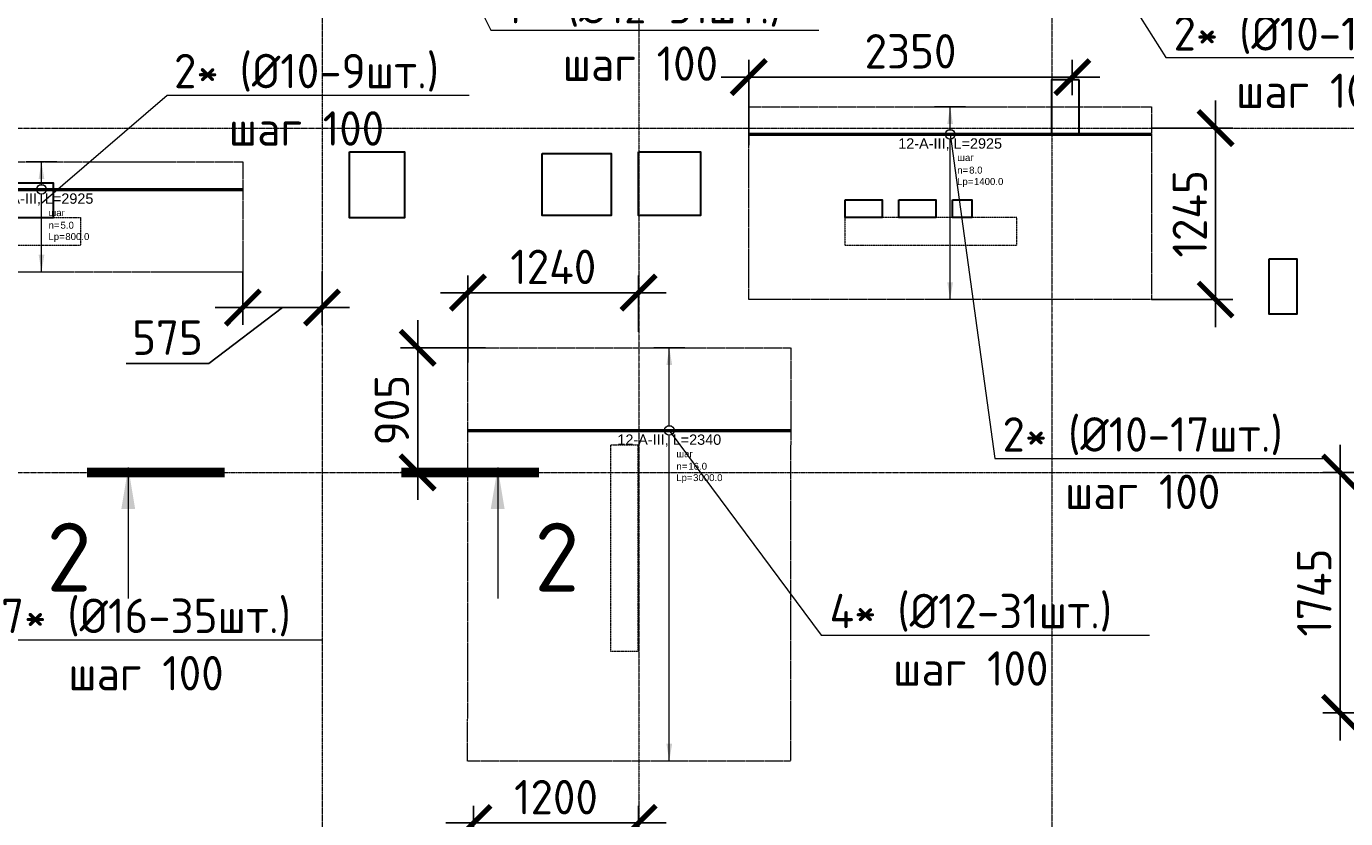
# Model space of a CAD drawing. Header units: millimetres. Extents: x -386473 to 311666, y -59273 to 291770.
# Tile 73 of 132: x 35666 to 45248, y 17383 to 23135. Entities that reach past the tile are written whole.
import ezdxf
from ezdxf import colors
from ezdxf.entities.mleader import LeaderData, LeaderLine
from ezdxf.enums import TextEntityAlignment as Align
from ezdxf.math import Vec2, Vec3

# ---------------------------------------------------------------- set-up
doc = ezdxf.new("R2010")
doc.units = ezdxf.units.MM
doc.set_wipeout_variables(frame=1)
for name, pattern in [('01 Штриховая _4 мм_', [6, 3.5, -2.5]), ('______5', [1100, 800, -100, 100, -100]), ('DASHED', [7, 5, -2, 0]), ('GOST2.303 4', [7, 5, -2, 0]), ('осевая', [50.8, 31.75, -6.35, 6.35, -6.35])]:
    doc.linetypes.add(name, pattern=pattern)
for name, color, linetype, lineweight in [('АрмСтер', 2, 'Continuous', 50), ('контур распр. стерхней', 2, 'GOST2.303 4', 20), ('Оси', 40, '______5', 18), ('Перекрытие ж_бетон', 1, 'Continuous', 30), ('подоснова', 151, 'Continuous', 5), ('РАЗМЕРЫ', 1, 'Continuous', 9), ('Узлы', 7, 'Continuous', 0)]:
    doc.layers.add(name, color=color, linetype=linetype, lineweight=lineweight)
doc.layers.add('АрмСтер_атрибуты', color=2, linetype='Continuous', lineweight=0, plot=False)
doc.layers.add('Колонна_ бетон', color=7, linetype='Continuous', lineweight=50, true_color=0xb4b496)
doc.styles.add('GOST-2.304_Type-B', font='GOST_Common.ttf')
doc.styles.get("Standard").update_dxf_attribs({"font": 'arial.ttf'})
doc.styles.add('Аннотативный', font='arial.ttf')
doc.dimstyles.new('СПДС', dxfattribs={"dimscale": 100, "dimtxt": 2.5, "dimasz": 2.5, "dimexe": 1.25, "dimexo": 0, "dimtad": 1, "dimdec": 0, "dimtxsty": 'GOST-2.304_Type-B', "dimblk": 'ARCHTICK', "dimcen": 2.5, "dimdle": 2, "dimadec": 0, "dimazin": 2, "dimtfac": 0.75, "dimtdec": 0, "dimtmove": 1, "dimatfit": 3, "dimfxl": 1, "dimtolj": 1, "dimarcsym": 1})

# ---------------------------------------------------------------- blocks, each defined once
blk = doc.blocks.new('оси2')
at = {"layer": 'Оси', "color": 16, "linetype": 'осевая', "lineweight": 0, "ltscale": 0.25, "transparency": 33554687}
for p, q in [((1015145.5, 5465.4), (1015145.5, -20739.3)), ((1017445.5, 5465.4), (1017445.5, -20739.3)), ((1020445.5, 5465.4), (1020445.5, -20739.3)), ((979200, -7292.9), (1032582.1, -7292.9)), ((979200, -9792.9), (1032582.1, -9792.9))]:
    blk.add_line(p, q, dxfattribs=at)
blk = doc.blocks.new('_None')
blk = doc.blocks.new('_ArchTick')
at = {"color": 0, "linetype": 'ByBlock', "const_width": 0.15}
blk.add_lwpolyline([(-0.5, -0.5), (0.5, 0.5)], dxfattribs=at)
blk = doc.blocks.new('*D98')
at = {"layer": 'DEFPOINTS', "color": 0, "transparency": 16777216}
for p in [(45373, 19896.4, 160), (45208.1, 18151.3), (45678.9, 18151.3)]:
    blk.add_point(p, dxfattribs=at)
at = {"layer": 'РАЗМЕРЫ', "color": 0, "lineweight": -2, "transparency": 16777216}
for p, q in [((45208.1, 20096.4), (45208.1, 17951.3)), ((45373, 19896.4), (45083.1, 19896.4)), ((45678.9, 18151.3), (45083.1, 18151.3))]:
    blk.add_line(p, q, dxfattribs=at)
at = {"layer": 'РАЗМЕРЫ', "color": 0, "lineweight": -2, "transparency": 16777216, "xscale": 250, "yscale": 250, "zscale": 250}
for p, rotation in [((45208.1, 19896.4), 90), ((45208.1, 18151.3), 270)]:
    blk.add_blockref('_ArchTick', p, dxfattribs=dict(at, rotation=rotation))
at = {"layer": 'РАЗМЕРЫ', "color": 0, "lineweight": 0, "transparency": 16777216, "insert": (45020.6, 19023.8), "char_height": 250, "attachment_point": 5, "rotation": 90, "style": 'GOST-2.304_Type-B'}
blk.add_mtext('\\A1;1745', dxfattribs=at)
blk = doc.blocks.new('*U73')
at = {"layer": 'РАЗМЕРЫ'}
for p, q in [((112.5, 600), (-112.5, 600)), ((112.5, -2400), (-112.5, -2400))]:
    blk.add_line(p, q, dxfattribs=at)
at = {"layer": 'РАЗМЕРЫ', "ltscale": 15}
blk.add_line((0, -2400), (0, 600), dxfattribs=at)
at = {"layer": 'РАЗМЕРЫ'}
for points in [[(0, 600), (20.9, 474.8), (-20.9, 474.8)], [(0, -2400), (20.9, -2274.8), (-20.9, -2274.8)]]:
    blk.add_solid(points, dxfattribs=at)
at = {"layer": 'АрмСтер_атрибуты', "color": 215, "ltscale": 15, "style": 'Аннотативный'}
for s, p in [('шаг', (51.4, -194.2)), ('n=', (51.4, -285.1)), ('Lр=', (50.2, -367.8))]:
    blk.add_text(s, height=50, dxfattribs=at).set_placement(p)
at = {"layer": 'АрмСтер_атрибуты', "style": 'Аннотативный', "flags": 8}
blk.add_attdef('ПОЗ', (110, 29.6), '', height=75, dxfattribs=at)
at = {"layer": 'АрмСтер_атрибуты', "color": 215, "style": 'Аннотативный'}
for tag, p, flags in [('ШАГ', (190.9, -194.2), 10), ('КОЛ', (138, -285.1), 8), ('ШИРИНА', (172.9, -367.8), 8)]:
    blk.add_attdef(tag, p, '', height=50, dxfattribs=dict(at, flags=flags))
at = {"layer": 'АрмСтер_атрибуты', "flags": 9}
for tag, p in [('МАССА', (-1033.5, -410.5)), ('ОБОЗНАЧЕНИЕ', (-1033.5, -524.4))]:
    blk.add_attdef(tag, p, '', height=75, dxfattribs=at)
at = {"linetype": 'Continuous', "lineweight": 0}
blk.add_wipeout([(35, 0), (28.3, 20.6), (10.8, 33.3), (-10.8, 33.3), (-28.3, 20.6), (-35, 0), (-28.3, -20.6), (-10.8, -33.3), (10.8, -33.3), (28.3, -20.6)], dxfattribs=at)
at = {"color": 0, "linetype": 'ByBlock', "lineweight": -2, "ltscale": 100}
blk.add_line((-1462.5, 0), (877.5, 0), dxfattribs=at)
at = {"layer": 'РАЗМЕРЫ'}
blk.add_circle((0, 0), 35, dxfattribs=at)
at = {"layer": 'АрмСтер_атрибуты', "style": 'Аннотативный', "flags": 8}
blk.add_attdef('НАИМЕНОВАНИЕ', text='', height=75, dxfattribs=at).set_placement((0, -29.3), align=Align.TOP_CENTER)
blk = doc.blocks.new('*D99')
at = {"layer": 'DEFPOINTS', "color": 0, "transparency": 16777216}
for p in [(38873.4, 21201.3), (40113, 20916.5, 360), (38873.4, 20694.7)]:
    blk.add_point(p, dxfattribs=at)
at = {"layer": 'РАЗМЕРЫ', "color": 0, "lineweight": -2, "transparency": 16777216}
for p, q in [((38873.4, 20694.7), (38873.4, 21326.3)), ((40113, 20916.5), (40113, 21326.3)), ((40313, 21201.3), (38673.4, 21201.3))]:
    blk.add_line(p, q, dxfattribs=at)
at = {"layer": 'РАЗМЕРЫ', "color": 0, "lineweight": -2, "transparency": 16777216, "xscale": 250, "yscale": 250, "zscale": 250, "rotation": 180}
blk.add_blockref('_ArchTick', (38873.4, 21201.3), dxfattribs=at)
at = {"layer": 'РАЗМЕРЫ', "color": 0, "lineweight": -2, "transparency": 16777216, "xscale": 250, "yscale": 250, "zscale": 250}
blk.add_blockref('_ArchTick', (40113, 21201.3), dxfattribs=at)
at = {"layer": 'РАЗМЕРЫ', "color": 0, "lineweight": 0, "transparency": 16777216, "insert": (39493.2, 21388.8), "char_height": 250, "attachment_point": 5, "style": 'GOST-2.304_Type-B'}
blk.add_mtext('\\A1;1240', dxfattribs=at)
blk = doc.blocks.new('*D100')
at = {"layer": 'DEFPOINTS', "color": 0, "transparency": 16777216}
for p in [(39000.7, 20801.3), (38508.2, 19896.4), (38713.3, 19896.4, 520)]:
    blk.add_point(p, dxfattribs=at)
at = {"layer": 'РАЗМЕРЫ', "color": 0, "lineweight": -2, "transparency": 16777216}
for p, q in [((38508.2, 21001.3), (38508.2, 19696.4)), ((39000.7, 20801.3), (38383.2, 20801.3)), ((38713.3, 19896.4), (38383.2, 19896.4))]:
    blk.add_line(p, q, dxfattribs=at)
at = {"layer": 'РАЗМЕРЫ', "color": 0, "lineweight": -2, "transparency": 16777216, "xscale": 250, "yscale": 250, "zscale": 250}
for p, rotation in [((38508.2, 20801.3), 90), ((38508.2, 19896.4), 270)]:
    blk.add_blockref('_ArchTick', p, dxfattribs=dict(at, rotation=rotation))
at = {"layer": 'РАЗМЕРЫ', "color": 0, "lineweight": 0, "transparency": 16777216, "insert": (38320.7, 20348.8), "char_height": 250, "attachment_point": 5, "rotation": 90, "style": 'GOST-2.304_Type-B'}
blk.add_mtext('\\A1;905', dxfattribs=at)
blk = doc.blocks.new('*D109')
at = {"layer": 'DEFPOINTS', "color": 0, "transparency": 16777216}
for p in [(38913, 17351.3), (40113, 17151.3), (38913, 16844.7)]:
    blk.add_point(p, dxfattribs=at)
at = {"layer": 'РАЗМЕРЫ', "color": 0, "lineweight": -2, "transparency": 16777216}
for p, q in [((38913, 16844.7), (38913, 17476.3)), ((40113, 17151.3), (40113, 17476.3)), ((40313, 17351.3), (38713, 17351.3))]:
    blk.add_line(p, q, dxfattribs=at)
at = {"layer": 'РАЗМЕРЫ', "color": 0, "lineweight": -2, "transparency": 16777216, "xscale": 250, "yscale": 250, "zscale": 250, "rotation": 180}
blk.add_blockref('_ArchTick', (38913, 17351.3), dxfattribs=at)
at = {"layer": 'РАЗМЕРЫ', "color": 0, "lineweight": -2, "transparency": 16777216, "xscale": 250, "yscale": 250, "zscale": 250}
blk.add_blockref('_ArchTick', (40113, 17351.3), dxfattribs=at)
at = {"layer": 'РАЗМЕРЫ', "color": 0, "lineweight": 0, "transparency": 16777216, "insert": (39513, 17538.8), "char_height": 250, "attachment_point": 5, "style": 'GOST-2.304_Type-B'}
blk.add_mtext('\\A1;1200', dxfattribs=at)
blk = doc.blocks.new('*U111')
at = {"layer": 'РАЗМЕРЫ'}
for p, q in [((112.5, 200), (-112.5, 200)), ((112.5, -1200), (-112.5, -1200))]:
    blk.add_line(p, q, dxfattribs=at)
at = {"layer": 'РАЗМЕРЫ', "ltscale": 15}
blk.add_line((0, -1200), (0, 200), dxfattribs=at)
at = {"layer": 'РАЗМЕРЫ'}
for points in [[(0, 200), (20.9, 74.8), (-20.9, 74.8)], [(0, -1200), (20.9, -1074.8), (-20.9, -1074.8)]]:
    blk.add_solid(points, dxfattribs=at)
at = {"layer": 'АрмСтер_атрибуты', "color": 215, "ltscale": 15, "style": 'Аннотативный'}
for s, p in [('шаг', (51.4, -194.2)), ('n=', (51.4, -285.1)), ('Lр=', (50.2, -367.8))]:
    blk.add_text(s, height=50, dxfattribs=at).set_placement(p)
at = {"layer": 'АрмСтер_атрибуты', "style": 'Аннотативный', "flags": 8}
blk.add_attdef('ПОЗ', (110, 29.6), '', height=75, dxfattribs=at)
at = {"layer": 'АрмСтер_атрибуты', "color": 215, "style": 'Аннотативный'}
for tag, p, flags in [('ШАГ', (190.9, -194.2), 10), ('КОЛ', (138, -285.1), 8), ('ШИРИНА', (172.9, -367.8), 8)]:
    blk.add_attdef(tag, p, '', height=50, dxfattribs=dict(at, flags=flags))
at = {"layer": 'АрмСтер_атрибуты', "flags": 9}
for tag, p in [('МАССА', (-1033.5, -1010.5)), ('ОБОЗНАЧЕНИЕ', (-1033.5, -1124.4))]:
    blk.add_attdef(tag, p, '', height=75, dxfattribs=at)
at = {"linetype": 'Continuous', "lineweight": 0}
blk.add_wipeout([(35, 0), (28.3, 20.6), (10.8, 33.3), (-10.8, 33.3), (-28.3, 20.6), (-35, 0), (-28.3, -20.6), (-10.8, -33.3), (10.8, -33.3), (28.3, -20.6)], dxfattribs=at)
at = {"color": 0, "linetype": 'ByBlock', "lineweight": -2, "ltscale": 100}
blk.add_line((-1462.5, 0), (1462.5, 0), dxfattribs=at)
at = {"layer": 'РАЗМЕРЫ'}
blk.add_circle((0, 0), 35, dxfattribs=at)
at = {"layer": 'АрмСтер_атрибуты', "style": 'Аннотативный', "flags": 8}
blk.add_attdef('НАИМЕНОВАНИЕ', text='', height=75, dxfattribs=at).set_placement((0, -29.3), align=Align.TOP_CENTER)
blk = doc.blocks.new('*D112')
at = {"layer": 'DEFPOINTS', "color": 0, "transparency": 16777216}
for p in [(40913.3, 22766.2), (43263, 22636.4), (40913.3, 22272.2)]:
    blk.add_point(p, dxfattribs=at)
at = {"layer": 'РАЗМЕРЫ', "color": 0, "lineweight": -2, "transparency": 16777216}
for p, q in [((40913.3, 22272.2), (40913.3, 22891.2)), ((43263, 22636.4), (43263, 22891.2)), ((43463, 22766.2), (40713.3, 22766.2))]:
    blk.add_line(p, q, dxfattribs=at)
at = {"layer": 'РАЗМЕРЫ', "color": 0, "lineweight": -2, "transparency": 16777216, "xscale": 250, "yscale": 250, "zscale": 250, "rotation": 180}
blk.add_blockref('_ArchTick', (40913.3, 22766.2), dxfattribs=at)
at = {"layer": 'РАЗМЕРЫ', "color": 0, "lineweight": -2, "transparency": 16777216, "xscale": 250, "yscale": 250, "zscale": 250}
blk.add_blockref('_ArchTick', (43263, 22766.2), dxfattribs=at)
at = {"layer": 'РАЗМЕРЫ', "color": 0, "lineweight": 0, "transparency": 16777216, "insert": (42088.2, 22953.7), "char_height": 250, "attachment_point": 5, "style": 'GOST-2.304_Type-B'}
blk.add_mtext('\\A1;2350', dxfattribs=at)
blk = doc.blocks.new('*U115')
at = {"layer": 'РАЗМЕРЫ'}
for p, q in [((112.5, 200), (-112.5, 200)), ((112.5, -600), (-112.5, -600))]:
    blk.add_line(p, q, dxfattribs=at)
at = {"layer": 'РАЗМЕРЫ', "ltscale": 15}
blk.add_line((0, -600), (0, 200), dxfattribs=at)
at = {"layer": 'РАЗМЕРЫ'}
for points in [[(0, 200), (20.9, 74.8), (-20.9, 74.8)], [(0, -600), (20.9, -474.8), (-20.9, -474.8)]]:
    blk.add_solid(points, dxfattribs=at)
at = {"layer": 'АрмСтер_атрибуты', "color": 215, "ltscale": 15, "style": 'Аннотативный'}
for s, p in [('шаг', (51.4, -194.2)), ('n=', (51.4, -285.1)), ('Lр=', (50.2, -367.8))]:
    blk.add_text(s, height=50, dxfattribs=at).set_placement(p)
at = {"layer": 'АрмСтер_атрибуты', "style": 'Аннотативный', "flags": 8}
blk.add_attdef('ПОЗ', (110, 29.6), '', height=75, dxfattribs=at)
at = {"layer": 'АрмСтер_атрибуты', "color": 215, "style": 'Аннотативный'}
for tag, p, flags in [('ШАГ', (190.9, -194.2), 10), ('КОЛ', (138, -285.1), 8), ('ШИРИНА', (172.9, -367.8), 8)]:
    blk.add_attdef(tag, p, '', height=50, dxfattribs=dict(at, flags=flags))
at = {"layer": 'АрмСтер_атрибуты', "flags": 9}
for tag, p in [('МАССА', (-1033.5, -1010.5)), ('ОБОЗНАЧЕНИЕ', (-1033.5, -1124.4))]:
    blk.add_attdef(tag, p, '', height=75, dxfattribs=at)
at = {"linetype": 'Continuous', "lineweight": 0}
blk.add_wipeout([(35, 0), (28.3, 20.6), (10.8, 33.3), (-10.8, 33.3), (-28.3, 20.6), (-35, 0), (-28.3, -20.6), (-10.8, -33.3), (10.8, -33.3), (28.3, -20.6)], dxfattribs=at)
at = {"color": 0, "linetype": 'ByBlock', "lineweight": -2, "ltscale": 100}
blk.add_line((-1462.5, 0), (1462.5, 0), dxfattribs=at)
at = {"layer": 'РАЗМЕРЫ'}
blk.add_circle((0, 0), 35, dxfattribs=at)
at = {"layer": 'АрмСтер_атрибуты', "style": 'Аннотативный', "flags": 8}
blk.add_attdef('НАИМЕНОВАНИЕ', text='', height=75, dxfattribs=at).set_placement((0, -29.3), align=Align.TOP_CENTER)
blk = doc.blocks.new('стены подвала')
at = {"layer": 'Колонна_ бетон', "color": 252, "linetype": 'DASHED', "lineweight": 0, "ltscale": 0.3, "true_color": 0x939598, "transparency": 33554687}
for p, q in [((-169397.8, -19875.4, 160), (-168147.8, -19875.4, 160)), ((-168147.8, -19875.4, 160), (-168147.8, -20075.4, 160)), ((-168147.8, -19875.4, 160), (-168147.8, -19875.4, 160)), ((-162597.8, -19875.4, 160), (-162597.8, -19875.4, 160)), ((-161347.8, -19875.4, 160), (-162597.8, -19875.4, 160)), ((-162597.8, -19875.4, 160), (-162597.8, -20075.4, 160)), ((-161347.8, -19875.4, 160), (-161347.8, -19875.4, 160)), ((-161347.8, -20075.4, 160), (-161347.8, -19875.4, 160)), ((-169397.8, -20075.4, 160), (-168147.8, -20075.4, 160)), ((-168147.8, -20075.4, 160), (-168147.8, -20075.4, 160)), ((-162597.8, -20075.4, 160), (-162597.8, -20075.4, 160)), ((-162597.8, -20075.4, 160), (-161347.8, -20075.4, 160)), ((-161347.8, -20075.4, 160), (-161347.8, -20075.4, 160)), ((-164297.4, -21525.4, 160), (-164297.4, -21525.4, 160)), ((-164297.4, -21525.4, 160), (-164097.4, -21525.4, 160)), ((-164297.4, -23025.4, 160), (-164297.4, -21525.4, 160)), ((-164097.4, -21525.4, 160), (-164097.4, -21525.4, 160)), ((-164097.4, -23025.4, 160), (-164097.4, -21525.4, 160)), ((-164097.4, -23025.4, 160), (-164297.4, -23025.4, 160)), ((-164297.4, -23025.4, 160), (-164297.4, -23025.4, 160)), ((-164097.4, -23025.4, 160), (-164097.4, -23025.4, 160))]:
    blk.add_line(p, q, dxfattribs=at)
blk = doc.blocks.new('отверстия')
at = {"layer": 'Перекрытие ж_бетон', "lineweight": 30}
for points in [[(-155646.9, 82792.4), (-155846.9, 82792.4), (-155846.9, 82392.4), (-155646.9, 82392.4)], [(-163097, 81792.4), (-163097, 82042.4), (-163497, 82042.4), (-163497, 81792.4)], [(-154267.2, 81492.4), (-154067.2, 81492.4), (-154067.2, 81092.4), (-154267.2, 81092.4)]]:
    blk.add_lwpolyline(points, close=True, dxfattribs=at)
at = {"layer": 'Перекрытие ж_бетон', "color": 1, "lineweight": 30}
blk.add_lwpolyline([(-160946.9, 82270.4), (-160546.9, 82270.4), (-160546.9, 81790.4), (-160946.9, 81790.4)], close=True, dxfattribs=at)
at = {"layer": 'Перекрытие ж_бетон', "color": 3, "lineweight": 30}
for points in [[(-159546.9, 82257.4), (-159046.9, 82257.4), (-159046.9, 81807.4), (-159546.9, 81807.4)], [(-158846.9, 82270.4), (-158396.9, 82270.4), (-158396.9, 81807.4), (-158846.9, 81807.4)]]:
    blk.add_lwpolyline(points, close=True, dxfattribs=at)
at = {"layer": 'Перекрытие ж_бетон', "lineweight": 30, "elevation": 360}
for points in [[(-157347.4, 81922.4), (-157077.4, 81922.4), (-157077.4, 81792.4), (-157347.4, 81792.4)], [(-156957.4, 81922.4), (-156687.4, 81922.4), (-156687.4, 81792.4), (-156957.4, 81792.4)], [(-156567.4, 81922.4), (-156427.4, 81922.4), (-156427.4, 81792.4), (-156567.4, 81792.4)]]:
    blk.add_lwpolyline(points, close=True, dxfattribs=at)
blk = doc.blocks.new('*D376')
at = {"layer": 'DEFPOINTS', "color": 0, "transparency": 16777216}
for p in [(43838.3, 22396.4), (43838.3, 21151.3), (44303.7, 21151.3)]:
    blk.add_point(p, dxfattribs=at)
at = {"layer": 'РАЗМЕРЫ', "color": 0, "lineweight": -2, "transparency": 16777216}
for p, q in [((44303.7, 22596.4), (44303.7, 20951.3)), ((43838.3, 22396.4), (44428.7, 22396.4)), ((43838.3, 21151.3), (44428.7, 21151.3))]:
    blk.add_line(p, q, dxfattribs=at)
at = {"layer": 'РАЗМЕРЫ', "color": 0, "lineweight": -2, "transparency": 16777216, "xscale": 250, "yscale": 250, "zscale": 250}
for p, rotation in [((44303.7, 22396.4), 90), ((44303.7, 21151.3), 270)]:
    blk.add_blockref('_ArchTick', p, dxfattribs=dict(at, rotation=rotation))
at = {"layer": 'РАЗМЕРЫ', "color": 0, "lineweight": 0, "transparency": 16777216, "insert": (44116.2, 21773.8), "char_height": 250, "attachment_point": 5, "rotation": 90, "style": 'GOST-2.304_Type-B'}
blk.add_mtext('\\A1;1245', dxfattribs=at)
blk = doc.blocks.new('*D388')
at = {"layer": 'DEFPOINTS', "color": 0, "transparency": 16777216}
for p in [(37238.3, 21356), (37813.8, 21356, 160), (37238.3, 21093.7)]:
    blk.add_point(p, dxfattribs=at)
at = {"layer": 'РАЗМЕРЫ', "color": 0, "lineweight": -2, "transparency": 16777216}
for p, q in [((37238.3, 21356), (37238.3, 20968.7)), ((37813.8, 21356), (37813.8, 20968.7)), ((37526, 21093.7), (36991.2, 20687.5)), ((38013.8, 21093.7), (37038.3, 21093.7)), ((36991.2, 20687.5), (36391.2, 20687.5))]:
    blk.add_line(p, q, dxfattribs=at)
at = {"layer": 'РАЗМЕРЫ', "color": 0, "lineweight": -2, "transparency": 16777216, "xscale": 250, "yscale": 250, "zscale": 250, "rotation": 180}
blk.add_blockref('_ArchTick', (37238.3, 21093.7), dxfattribs=at)
at = {"layer": 'РАЗМЕРЫ', "color": 0, "lineweight": -2, "transparency": 16777216, "xscale": 250, "yscale": 250, "zscale": 250}
blk.add_blockref('_ArchTick', (37813.8, 21093.7), dxfattribs=at)
at = {"layer": 'РАЗМЕРЫ', "color": 0, "lineweight": 0, "transparency": 16777216, "insert": (36691.2, 20875), "char_height": 250, "attachment_point": 5, "style": 'GOST-2.304_Type-B'}
blk.add_mtext('\\A1;575', dxfattribs=at)

msp = doc.modelspace()

# ---------------------------------------------------------------- linework, layer by layer
at = {"layer": 'контур распр. стерхней', "linetype": '01 Штриховая _4 мм_'}
for points in [[(43838.3, 21151.3), (40913.3, 21151.3), (40913.3, 22551.3), (43838.3, 22551.3)], [(37238.3, 21351.3), (34313.3, 21351.3), (34313.3, 22151.3), (37238.3, 22151.3)]]:
    msp.add_lwpolyline(points, close=True, dxfattribs=at)
at = {"layer": 'контур распр. стерхней', "linetype": '01 Штриховая _4 мм_', "elevation": -360}
msp.add_lwpolyline([(41215.7, 17801.3), (38871.1, 17801.3), (38873.4, 20801.3), (41218, 20801.3)], close=True, dxfattribs=at)
at = {"layer": 'Узлы', "color": 1, "linetype": 'Continuous', "lineweight": 0}
msp.add_line((36406, 19931, 3260), (36406, 18981, 3260), dxfattribs=at)
at = {"layer": 'Узлы', "color": 1, "linetype": 'Continuous', "lineweight": 0, "const_width": 70, "elevation": 3260}
msp.add_lwpolyline([(36106, 19896), (37106, 19896)], dxfattribs=at)
at = {"layer": 'Узлы', "color": 1, "linetype": 'Continuous', "lineweight": 0}
msp.add_solid([(36406, 19931, 3260), (36456.3, 19630.5, 3260), (36355.7, 19630.5, 3260)], dxfattribs=at)

# ---------------------------------------------------------------- block references
at = {"layer": 'РАЗМЕРЫ'}
msp.add_blockref('оси2', (-977331.7, 29689.3, 160), dxfattribs=at)

# ---------------------------------------------------------------- texts
at = {"layer": 'Узлы', "color": 1, "linetype": 'Continuous', "lineweight": 0, "insert": (35976, 19281, 3260), "char_height": 500, "attachment_point": 5, "style": 'GOST-2.304_Type-B'}
msp.add_mtext_dynamic_manual_height_columns('2', width=723.88, gutter_width=25, heights=[0], dxfattribs=at)

# ---------------------------------------------------------------- dimensions: what is measured, and where the dimension line sits
at = {"layer": 'РАЗМЕРЫ', "color": 1, "lineweight": 0}
dim = msp.add_linear_dim(base=(45208.1, 18151.3), p1=(45373, 19896.4, 160), p2=(45678.9, 18151.3), angle=90, dimstyle='СПДС', dxfattribs=at)
dim.commit()
dim.dimension.update_dxf_attribs({"geometry": '*D98', "text_midpoint": (45020.6, 19023.8)})
dim = msp.add_linear_dim(base=(38913, 17351.3), p1=(40113, 17151.3), p2=(38913, 16844.7), dimstyle='СПДС', dxfattribs=at)
dim.commit()
dim.dimension.update_dxf_attribs({"geometry": '*D109', "text_midpoint": (39513, 17538.8)})

# ---------------------------------------------------------------- leaders
at = {"layer": 'подоснова', "color": 4, "ltscale": 0.3}
ml = msp.add_multileader_mtext('Standard', dxfattribs=at)
ml.set_content('4* (%%C12-31шт.)\\Pшаг 100', color=4, style='GOST-2.304_Type-B')
ml.set_leader_properties(color=256, linetype='ByLayer', lineweight=15)
ml.set_arrow_properties(name='NONE')
ml.build(insert=Vec2(0, 0))
ml.multileader.update_dxf_attribs({"text_left_attachment_type": 6, "text_right_attachment_type": 6, "dogleg_length": 0.1, "arrow_head_size": 18})
ctx = ml.context
ctx.base_point, ctx.char_height, ctx.arrow_head_size, ctx.landing_gap_size, ctx.plane_origin = Vec3(39039.9, 23106, 360), 250, 18, 20, Vec3(29390.6, 28155.4, 360)
ctx.left_attachment, ctx.right_attachment, ctx.text_align_type = 6, 6, 1
notes = []
notes.append((ctx, [(0, (1, 1, 0), (39039.8, 23106, 360), (1, 0), 0.1, [(0, [(38031.2, 25151.3, 360)], 0, [])])]))
ctx.mtext.insert, ctx.mtext.alignment, ctx.mtext.flow_direction = Vec3(40125.8, 23406, 360), 2, 5
at = {"layer": 'подоснова', "color": 5, "ltscale": 0.3}
ml = msp.add_multileader_mtext('Standard', dxfattribs=at)
ml.set_content('7* (%%C16-35шт.)\\Pшаг 100', color=5, style='GOST-2.304_Type-B')
ml.set_leader_properties(color=256, linetype='ByLayer', lineweight=15)
ml.set_arrow_properties(name='NONE')
ml.build(insert=Vec2(0, 0))
ml.multileader.update_dxf_attribs({"text_left_attachment_type": 6, "text_right_attachment_type": 6, "dogleg_length": 0.1, "arrow_head_size": 18})
ctx = ml.context
ctx.base_point, ctx.char_height, ctx.arrow_head_size, ctx.landing_gap_size, ctx.plane_origin = Vec3(35437.1, 18680.3), 250, 18, 20, Vec3(24151.3, 23405.4)
ctx.left_attachment, ctx.right_attachment, ctx.text_align_type = 6, 6, 1
notes.append((ctx, [(0, (1, 1, 0), (35437, 18680.3), (1, 0), 0.1, [(0, [(32791.9, 20551.3)], 0, [])])]))
ctx.mtext.insert, ctx.mtext.alignment, ctx.mtext.flow_direction = Vec3(36535, 18980.3), 2, 5
for ctx, leaders in notes:
    for number, flags, end, landing, length, lines in leaders:
        leader = LeaderData()
        leader.index, (leader.has_last_leader_line, leader.has_dogleg_vector, leader.attachment_direction) = number, flags
        leader.last_leader_point, leader.dogleg_vector, leader.dogleg_length = Vec3(end), Vec3(landing), length
        for number, points, colour, breaks in lines:
            line = LeaderLine()
            line.index, line.vertices, line.color, line.breaks = number, Vec3.list(points), colors.encode_raw_color(colour), breaks
            leader.lines.append(line)
        ctx.leaders.append(leader)

# ---------------------------------------------------------------- next in the draw order: block references
at = {"layer": 'АрмСтер', "ltscale": 15}
ref = msp.add_blockref('*U111', (42375.8, 22351.3), dxfattribs=at)
ref.add_attrib('НАИМЕНОВАНИЕ', '12-A-III, L=2925', dxfattribs={"layer": 'АрмСтер_атрибуты', "height": 75, "style": 'Аннотативный', "flags": 8}).set_placement((42375.8, 22321.9), align=Align.TOP_CENTER)
ref.add_attrib('КОЛ', '8.0', (42513.9, 22066.1), dxfattribs={"layer": 'АрмСтер_атрибуты', "color": 215, "height": 50, "style": 'Аннотативный', "flags": 8})
ref.add_attrib('ШИРИНА', '1400.0', (42548.7, 21983.5), dxfattribs={"layer": 'АрмСтер_атрибуты', "color": 215, "height": 50, "style": 'Аннотативный', "flags": 8})
ref = msp.add_blockref('*U115', (35775.8, 21951.3), dxfattribs=at)
ref.add_attrib('НАИМЕНОВАНИЕ', '12-A-III, L=2925', dxfattribs={"layer": 'АрмСтер_атрибуты', "height": 75, "style": 'Аннотативный', "flags": 8}).set_placement((35775.8, 21921.9), align=Align.TOP_CENTER)
ref.add_attrib('КОЛ', '5.0', (35913.9, 21666.1), dxfattribs={"layer": 'АрмСтер_атрибуты', "color": 215, "height": 50, "style": 'Аннотативный', "flags": 8})
ref.add_attrib('ШИРИНА', '800.0', (35948.7, 21583.5), dxfattribs={"layer": 'АрмСтер_атрибуты', "color": 215, "height": 50, "style": 'Аннотативный', "flags": 8})
ref = msp.add_blockref('*U73', (40335.9, 20201.3, -360), dxfattribs=at)
ref.add_attrib('НАИМЕНОВАНИЕ', '12-A-III, L=2340', dxfattribs={"layer": 'АрмСтер_атрибуты', "height": 75, "style": 'Аннотативный', "flags": 8}).set_placement((40335.9, 20171.9, -360), align=Align.TOP_CENTER)
ref.add_attrib('КОЛ', '16.0', (40474, 19916.1, -360), dxfattribs={"layer": 'АрмСтер_атрибуты', "color": 215, "height": 50, "style": 'Аннотативный', "flags": 8})
ref.add_attrib('ШИРИНА', '3000.0', (40508.8, 19833.5, -360), dxfattribs={"layer": 'АрмСтер_атрибуты', "color": 215, "height": 50, "style": 'Аннотативный', "flags": 8})

# ---------------------------------------------------------------- next in the draw order: linework, layer by layer
at = {"layer": 'Узлы', "color": 1, "linetype": 'Continuous', "lineweight": 0}
msp.add_line((39089.5, 19931, 3260), (39089.5, 18981, 3260), dxfattribs=at)
at = {"layer": 'Узлы', "color": 1, "linetype": 'Continuous', "lineweight": 0, "const_width": 70, "elevation": 3260}
msp.add_lwpolyline([(39389.5, 19896), (38389.5, 19896)], dxfattribs=at)
at = {"layer": 'Узлы', "color": 1, "linetype": 'Continuous', "lineweight": 0}
msp.add_solid([(39089.5, 19931, 3260), (39139.8, 19630.5, 3260), (39039.2, 19630.5, 3260)], dxfattribs=at)

# ---------------------------------------------------------------- next in the draw order: block references
at = {"layer": 'РАЗМЕРЫ'}
msp.add_blockref('стены подвала', (204207.7, 41621.8), dxfattribs=at)
at = {"layer": 'РАЗМЕРЫ', "color": 6}
msp.add_blockref('отверстия', (198960.1, -60045.9, 160), dxfattribs=at)

# ---------------------------------------------------------------- next in the draw order: texts
at = {"layer": 'Узлы', "color": 1, "linetype": 'Continuous', "lineweight": 0, "insert": (39519.5, 19281, 3260), "char_height": 500, "attachment_point": 5, "style": 'GOST-2.304_Type-B'}
msp.add_mtext_dynamic_manual_height_columns('2', width=723.88, gutter_width=25, heights=[0], dxfattribs=at)

# ---------------------------------------------------------------- next in the draw order: dimensions: what is measured, and where the dimension line sits
at = {"layer": 'РАЗМЕРЫ', "color": 1, "lineweight": 0}
for base, p1, p2, picture, middle in [((40913.3, 22766.2), (43263, 22636.4), (40913.3, 22272.2), '*D112', (42088.2, 22953.7)), ((38873.4, 21201.3, -360), (40113, 20916.5), (38873.4, 20694.7, -360), '*D99', (39493.2, 21388.8, -360))]:
    dim = msp.add_linear_dim(base=base, p1=p1, p2=p2, dimstyle='СПДС', dxfattribs=at)
    dim.commit()
    dim.dimension.update_dxf_attribs({"geometry": picture, "text_midpoint": middle})
for base, p1, p2, picture, middle in [((44303.7, 21151.3), (43838.3, 22396.4), (43838.3, 21151.3), '*D376', (44116.2, 21773.8)), ((38508.2, 19896.4, -360), (39000.7, 20801.3, -360), (38713.3, 19896.4, 160), '*D100', (38320.7, 20348.8, -360))]:
    dim = msp.add_linear_dim(base=base, p1=p1, p2=p2, angle=90, dimstyle='СПДС', dxfattribs=at)
    dim.commit()
    dim.dimension.update_dxf_attribs({"geometry": picture, "text_midpoint": middle})
dim = msp.add_linear_dim(base=(37238.3076, 21093.7067), p1=(37813.7815, 21356.0119, 160), p2=(37238.3076, 21356.0075), dimstyle='СПДС', dxfattribs=at)
dim.commit()
dim.dimension.update_dxf_attribs({"geometry": '*D388', "text_midpoint": (36928.6899, 20687.4567), "dimtype": 160})

# ---------------------------------------------------------------- next in the draw order: leaders
at = {"layer": 'подоснова', "color": 3, "ltscale": 0.3}
ml = msp.add_multileader_mtext('Standard', dxfattribs=at)
ml.set_content('2* (%%C10-17шт.)\\Pшаг 100', color=3, style='GOST-2.304_Type-B')
ml.set_leader_properties(color=256, linetype='ByLayer', lineweight=15)
ml.set_arrow_properties(name='NONE')
ml.build(insert=Vec2(0, 0))
ml.multileader.update_dxf_attribs({"text_left_attachment_type": 6, "text_right_attachment_type": 6, "dogleg_length": 0.1, "arrow_head_size": 18})
ctx = ml.context
ctx.base_point, ctx.char_height, ctx.arrow_head_size, ctx.landing_gap_size, ctx.plane_origin = Vec3(43943, 22909, 360), 250, 18, 20, Vec3(34135.2, 27505.4, 360)
ctx.left_attachment, ctx.right_attachment, ctx.text_align_type = 6, 6, 1
notes = []
notes.append((ctx, [(0, (1, 1, 0), (43942.9, 22909, 360), (1, 0), 0.1, [(0, [(42775.8, 24751.3, 360)], 0, [])])]))
ctx.mtext.insert, ctx.mtext.alignment, ctx.mtext.flow_direction = Vec3(45016.4, 23209, 360), 2, 5
ml = msp.add_multileader_mtext('Standard', dxfattribs=at)
ml.set_content('2* (%%C10-9шт.)\\Pшаг 100', color=3, style='GOST-2.304_Type-B')
ml.set_leader_properties(color=256, linetype='ByLayer', lineweight=15)
ml.set_arrow_properties(name='NONE')
ml.build(insert=Vec2(0, 0))
ml.multileader.update_dxf_attribs({"text_left_attachment_type": 6, "text_right_attachment_type": 6, "dogleg_length": 0.1, "arrow_head_size": 18})
ctx = ml.context
ctx.base_point, ctx.char_height, ctx.arrow_head_size, ctx.landing_gap_size, ctx.plane_origin = Vec3(36689.9, 22635.3, 360), 250, 18, 20, Vec3(27135.2, 24705.4, 360)
ctx.left_attachment, ctx.right_attachment, ctx.text_align_type = 6, 6, 1
notes.append((ctx, [(0, (1, 1, 0), (36689.8, 22635.3, 360), (1, 0), 0.1, [(0, [(35775.8, 21851.3, 360)], 0, [])])]))
ctx.mtext.insert, ctx.mtext.alignment, ctx.mtext.flow_direction = Vec3(37700.8, 22935.3, 360), 2, 5
ml = msp.add_multileader_mtext('Standard', dxfattribs=at)
ml.set_content('2* (%%C10-17шт.)\\Pшаг 100', color=3, style='GOST-2.304_Type-B')
ml.set_leader_properties(color=256, linetype='ByLayer', lineweight=15)
ml.set_arrow_properties(name='NONE')
ml.build(insert=Vec2(0, 0))
ml.multileader.update_dxf_attribs({"text_left_attachment_type": 6, "text_right_attachment_type": 6, "dogleg_length": 0.1, "arrow_head_size": 18})
ctx = ml.context
ctx.base_point, ctx.char_height, ctx.arrow_head_size, ctx.landing_gap_size, ctx.plane_origin = Vec3(42700.5, 19997.1, 360), 250, 18, 20, Vec3(33735.2, 25105.4, 360)
ctx.left_attachment, ctx.right_attachment, ctx.text_align_type = 6, 6, 1
notes.append((ctx, [(0, (1, 1, 0), (42700.4, 19997.1, 360), (1, 0), 0.1, [(0, [(42375.8, 22351.3, 360)], 0, [])])]))
ctx.mtext.insert, ctx.mtext.alignment, ctx.mtext.flow_direction = Vec3(43773.9, 20297.1, 360), 2, 5
at = {"layer": 'подоснова', "color": 4, "ltscale": 0.3}
ml = msp.add_multileader_mtext('Standard', dxfattribs=at)
ml.set_content('4* (%%C12-31шт.)\\Pшаг 100', color=4, style='GOST-2.304_Type-B')
ml.set_leader_properties(color=256, linetype='ByLayer', lineweight=15)
ml.set_arrow_properties(name='NONE')
ml.build(insert=Vec2(0, 0))
ml.multileader.update_dxf_attribs({"text_left_attachment_type": 6, "text_right_attachment_type": 6, "dogleg_length": 0.1, "arrow_head_size": 18})
ctx = ml.context
ctx.base_point, ctx.char_height, ctx.arrow_head_size, ctx.landing_gap_size, ctx.plane_origin = Vec3(41439.9, 18714.9, -360), 250, 18, 20, Vec3(31695.3, 23022.1, -360)
ctx.left_attachment, ctx.right_attachment, ctx.text_align_type = 6, 6, 1
notes.append((ctx, [(0, (1, 1, 0), (41439.8, 18714.9, -360), (1, 0), 0.1, [(0, [(40335.9, 20201.3, -360)], 0, [])])]))
ctx.mtext.insert, ctx.mtext.alignment, ctx.mtext.flow_direction = Vec3(42525.8, 19014.9, -360), 2, 5
for ctx, leaders in notes:
    for number, flags, end, landing, length, lines in leaders:
        leader = LeaderData()
        leader.index, (leader.has_last_leader_line, leader.has_dogleg_vector, leader.attachment_direction) = number, flags
        leader.last_leader_point, leader.dogleg_vector, leader.dogleg_length = Vec3(end), Vec3(landing), length
        for number, points, colour, breaks in lines:
            line = LeaderLine()
            line.index, line.vertices, line.color, line.breaks = number, Vec3.list(points), colors.encode_raw_color(colour), breaks
            leader.lines.append(line)
        ctx.leaders.append(leader)

doc.saveas('drawing.dxf')
